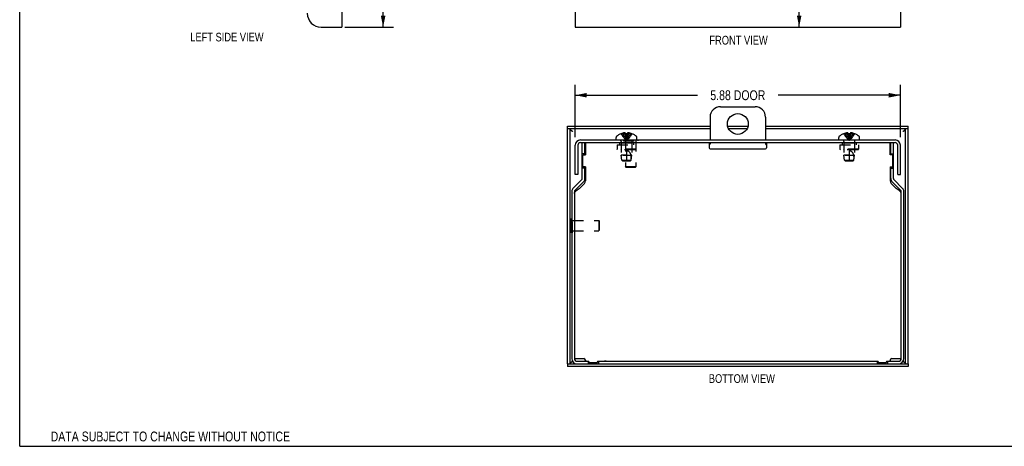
# Model space of a CAD drawing. Header units: inches. Extents: x 0 to 35.6, y 0 to 23.
# Tile 1 of 4: x 0 to 17.8, y 0 to 7.7. Entities that reach past the tile are written whole.
import ezdxf

# ---------------------------------------------------------------- set-up
doc = ezdxf.new("R2010")
doc.units = ezdxf.units.IN
doc.header["$LTSCALE"] = 1.956977
doc.header["$MEASUREMENT"] = 0
doc.linetypes.add('HIDDEN', pattern=[0.2, 0.1, -0.1])
doc.layers.get('0').update_dxf_attribs({"linetype": 'CONTINUOUS'})
doc.layers.add('DEFAULT_2', color=8, linetype='HIDDEN')
doc.layers.add('DIMENSIONS', color=7, linetype='CONTINUOUS')
doc.styles.get("Standard").update_dxf_attribs({"font": 'txt', "width": 0.8})
doc.dimstyles.new('DIMSTYLE_1', dxfattribs={"dimtxt": 0.177907, "dimasz": 0.209302, "dimexe": 0.09, "dimexo": 0.07, "dimgap": 0.0425, "dimtad": 0, "dimtih": 1, "dimtoh": 1, "dimzin": 4, "dimdsep": 46, "dimtxsty": 'Standard', "dimblk": '_FILLED', "dimblk1": '_FILLED', "dimblk2": '_FILLED', "dimcen": 0.09, "dimadec": 0, "dimazin": 0, "dimtfac": 1, "dimtofl": 0, "dimtmove": 0, "dimatfit": 3, "dimldrblk": '_FILLED', "dimfxl": 0, "dimtolj": 1, "dimtzin": 4, "dimarcsym": 0})

# ---------------------------------------------------------------- blocks, each defined once
blk = doc.blocks.new('_FILLED')
at = {"color": 0, "linetype": 'ByBlock'}
blk.add_solid([(0, 0), (-1, 0.2), (-1, -0.2)], dxfattribs=at)
blk = doc.blocks.new('*D5')
at = {"layer": 'DIMENSIONS', "color": 2, "linetype": 'Continuous'}
for p, q in [((5.873, 15.533), (6.755, 15.533)), ((6.567, 15.533), (6.567, 11.961)), ((6.567, 7.581), (6.567, 11.339)), ((5.873, 7.581), (6.755, 7.581))]:
    blk.add_line(p, q, dxfattribs=at)
at = {"layer": 'DIMENSIONS', "color": 2, "linetype": 'Continuous', "xscale": 0.2093023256, "yscale": 0.2093023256, "zscale": 0.2093023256}
for p, rotation in [((6.567, 15.533), 90), ((6.567, 7.581), 270)]:
    blk.add_blockref('_FILLED', p, dxfattribs=dict(at, rotation=rotation))
at = {"layer": 'DIMENSIONS', "color": 2, "linetype": 'Continuous', "insert": (6.567, 11.872), "char_height": 0.1779, "width": 0.5693, "attachment_point": 2, "line_spacing_factor": 0.9}
blk.add_mtext('7.95\\PDOOR', dxfattribs=at)
blk = doc.blocks.new('*D7')
at = {"layer": 'DIMENSIONS', "color": 2, "linetype": 'Continuous'}
for p, q in [((14.084, 8.831), (14.084, 8.384)), ((14.084, 7.581), (14.084, 8.028))]:
    blk.add_line(p, q, dxfattribs=at)
at = {"layer": 'DIMENSIONS', "color": 2, "linetype": 'Continuous', "xscale": 0.2093023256, "yscale": 0.2093023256, "zscale": 0.2093023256}
for p, rotation in [((14.084, 8.831), 90), ((14.084, 7.581), 270)]:
    blk.add_blockref('_FILLED', p, dxfattribs=dict(at, rotation=rotation))
at = {"layer": 'DIMENSIONS', "color": 2, "linetype": 'Continuous', "insert": (14.084, 8.295), "char_height": 0.1779, "width": 0.5693, "attachment_point": 2, "line_spacing_factor": 0.9}
blk.add_mtext('1.25', dxfattribs=at)
blk = doc.blocks.new('*D12')
at = {"layer": 'DIMENSIONS', "color": 2, "linetype": 'Continuous'}
for p, q in [((10.038, 5.591), (10.038, 6.538)), ((15.913, 5.591), (15.913, 6.538)), ((10.038, 6.349), (12.246, 6.349)), ((15.913, 6.349), (13.705, 6.349))]:
    blk.add_line(p, q, dxfattribs=at)
at = {"layer": 'DIMENSIONS', "color": 2, "linetype": 'Continuous', "xscale": 0.2093023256, "yscale": 0.2093023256, "zscale": 0.2093023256, "rotation": 180}
blk.add_blockref('_FILLED', (10.038, 6.349), dxfattribs=at)
at = {"layer": 'DIMENSIONS', "color": 2, "linetype": 'Continuous', "xscale": 0.2093023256, "yscale": 0.2093023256, "zscale": 0.2093023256}
blk.add_blockref('_FILLED', (15.913, 6.349), dxfattribs=at)
at = {"layer": 'DIMENSIONS', "color": 2, "linetype": 'Continuous', "insert": (12.976, 6.438), "char_height": 0.1779, "width": 1.28093, "attachment_point": 2, "line_spacing_factor": 0.9}
blk.add_mtext('5.88 DOOR', dxfattribs=at)

msp = doc.modelspace()

# ---------------------------------------------------------------- linework, layer by layer
at = {"color": 7, "linetype": 'Continuous'}
for p, q in [((0, 0), (0, 23.023)), ((12.663, 6.141), (13.288, 6.141)), ((12.476, 5.954), (12.476, 5.539)), ((13.476, 5.954), (13.476, 5.539)), ((9.898, 5.74), (9.898, 5.788)), ((12.476, 5.74), (9.898, 5.74)), ((9.946, 1.491), (9.946, 5.74)), ((9.976, 5.706), (9.979, 5.704)), ((9.979, 5.704), (9.981, 5.702)), ((9.981, 5.702), (9.983, 5.701)), ((9.981, 5.701), (9.983, 5.7)), ((9.983, 5.701), (9.986, 5.699)), ((9.983, 5.7), (9.985, 5.698)), ((9.985, 5.698), (9.987, 5.697)), ((9.986, 5.699), (9.989, 5.696)), ((9.987, 5.697), (9.992, 5.694)), ((9.989, 5.696), (9.992, 5.694)), ((13.141, 5.74), (12.81, 5.74)), ((16.054, 5.74), (13.476, 5.74)), ((15.959, 5.694), (15.964, 5.697)), ((15.959, 5.694), (15.963, 5.696)), ((15.963, 5.696), (15.966, 5.698)), ((15.964, 5.697), (15.966, 5.699)), ((15.966, 5.699), (15.968, 5.701)), ((15.966, 5.698), (15.968, 5.7)), ((15.968, 5.701), (15.97, 5.702)), ((15.968, 5.7), (15.97, 5.701)), ((15.97, 5.702), (15.973, 5.704)), ((15.97, 5.701), (15.972, 5.702)), ((16.006, 1.491), (16.006, 5.74)), ((16.054, 5.74), (16.054, 5.788)), ((10.777, 5.539), (10.777, 5.586)), ((10.865, 5.653), (10.864, 5.652)), ((10.864, 5.652), (10.864, 5.653)), ((10.864, 5.653), (10.864, 5.653)), ((10.948, 5.653), (10.948, 5.663)), ((10.948, 5.652), (10.948, 5.653)), ((10.979, 5.663), (10.979, 5.653)), ((10.979, 5.653), (10.979, 5.652)), ((11.063, 5.652), (11.062, 5.653)), ((11.063, 5.653), (11.063, 5.653)), ((11.063, 5.653), (11.063, 5.652)), ((11.15, 5.539), (11.15, 5.586)), ((11.15, 5.543), (11.166, 5.543)), ((11.166, 5.543), (11.166, 5.539)), ((14.801, 5.539), (14.801, 5.586)), ((14.889, 5.653), (14.888, 5.652)), ((14.888, 5.652), (14.888, 5.653)), ((14.888, 5.653), (14.888, 5.653)), ((14.972, 5.653), (14.972, 5.663)), ((14.972, 5.652), (14.972, 5.653)), ((15.003, 5.663), (15.003, 5.653)), ((15.003, 5.653), (15.003, 5.652)), ((15.087, 5.652), (15.086, 5.653)), ((15.087, 5.653), (15.087, 5.653)), ((15.087, 5.653), (15.087, 5.652)), ((15.174, 5.539), (15.174, 5.586)), ((10.086, 5.445), (10.086, 4.914)), ((15.818, 5.491), (10.133, 5.491)), ((10.214, 5.272), (10.214, 5.491)), ((12.46, 5.454), (12.461, 5.454)), ((12.476, 5.491), (12.476, 5.469)), ((13.476, 5.491), (13.476, 5.469)), ((13.491, 5.454), (13.491, 5.454)), ((15.738, 5.272), (15.738, 5.491)), ((15.865, 4.914), (15.865, 5.445)), ((10.214, 5.292), (10.166, 5.292)), ((15.738, 5.292), (15.786, 5.292)), ((10.214, 5.032), (10.166, 5.032)), ((10.214, 4.842), (10.214, 5.052)), ((15.738, 4.842), (15.738, 5.052)), ((15.738, 5.032), (15.786, 5.032)), ((10.086, 4.914), (10.038, 4.914)), ((15.865, 4.914), (15.913, 4.914)), ((10.192, 4.79), (10.031, 4.629)), ((15.92, 4.629), (15.759, 4.79)), ((10.024, 4.611), (10.024, 1.586)), ((15.928, 1.586), (15.928, 4.611)), ((9.972, 3.863), (9.972, 4.119)), ((9.972, 4.119), (9.976, 4.119)), ((9.972, 3.863), (9.976, 3.863)), ((9.898, 1.491), (9.898, 1.443)), ((9.898, 1.491), (10.07, 1.491)), ((9.979, 1.529), (9.981, 1.531)), ((9.982, 1.53), (9.98, 1.528)), ((9.981, 1.531), (9.983, 1.532)), ((9.984, 1.532), (9.982, 1.53)), ((9.983, 1.532), (9.985, 1.533)), ((9.987, 1.534), (9.984, 1.532)), ((9.99, 1.536), (9.987, 1.534)), ((9.988, 1.535), (9.99, 1.536)), ((10.07, 1.539), (10.239, 1.539)), ((10.271, 1.539), (10.271, 1.491)), ((10.457, 1.539), (10.457, 1.491)), ((10.567, 1.539), (15.384, 1.539)), ((15.494, 1.539), (15.494, 1.491)), ((15.68, 1.539), (15.68, 1.491)), ((15.713, 1.539), (15.881, 1.539)), ((15.881, 1.491), (16.054, 1.491)), ((15.962, 1.536), (15.964, 1.535)), ((15.964, 1.535), (15.966, 1.533)), ((15.966, 1.533), (15.968, 1.532)), ((15.968, 1.531), (15.966, 1.533)), ((15.968, 1.532), (15.97, 1.531)), ((15.97, 1.529), (15.968, 1.531)), ((15.973, 1.527), (15.97, 1.529)), ((15.975, 1.526), (15.973, 1.527)), ((16.054, 1.491), (16.054, 1.443)), ((0, 0), (35.581, 0))]:
    msp.add_line(p, q, dxfattribs=at)
at = {"color": 3, "linetype": 'Continuous'}
for p, q in [((5.821, 15.131), (5.821, 7.581)), ((10.038, 15.131), (10.038, 7.581)), ((15.913, 15.131), (15.913, 7.581)), ((5.446, 7.581), (5.821, 7.581)), ((10.038, 7.581), (15.913, 7.581)), ((9.898, 5.788), (12.476, 5.788)), ((9.898, 1.491), (9.898, 5.74)), ((12.793, 5.788), (13.159, 5.788)), ((13.476, 5.788), (16.054, 5.788)), ((16.054, 1.491), (16.054, 5.74)), ((15.818, 5.539), (10.133, 5.539)), ((10.038, 4.914), (10.038, 5.445)), ((10.166, 4.842), (10.166, 5.491)), ((10.224, 5.491), (10.224, 5.272)), ((12.46, 5.491), (12.46, 5.396)), ((12.475, 5.381), (13.476, 5.381)), ((13.491, 5.491), (13.491, 5.396)), ((15.728, 5.272), (15.728, 5.491)), ((15.786, 4.842), (15.786, 5.491)), ((15.913, 4.914), (15.913, 5.445)), ((10.174, 5.067), (10.174, 5.257)), ((10.189, 5.272), (10.224, 5.272)), ((15.763, 5.272), (15.728, 5.272)), ((15.778, 5.067), (15.778, 5.257)), ((10.224, 5.052), (10.189, 5.052)), ((10.224, 5.052), (10.224, 4.798)), ((15.728, 5.052), (15.763, 5.052)), ((15.728, 5.052), (15.728, 4.798)), ((10.158, 4.824), (9.997, 4.663)), ((15.954, 4.663), (15.793, 4.824)), ((10.205, 4.754), (10.118, 4.667)), ((15.833, 4.667), (15.746, 4.754)), ((9.976, 4.611), (9.976, 1.586)), ((15.976, 1.586), (15.976, 4.611)), ((16.054, 1.443), (9.898, 1.443)), ((10.024, 1.587), (10.192, 1.587)), ((10.07, 1.491), (15.881, 1.491)), ((10.224, 1.556), (10.224, 1.554)), ((10.239, 1.539), (10.286, 1.539)), ((10.286, 1.528), (10.286, 1.539)), ((10.301, 1.513), (10.427, 1.513)), ((10.442, 1.539), (10.442, 1.528)), ((10.442, 1.539), (10.567, 1.539)), ((10.599, 1.539), (10.599, 1.54)), ((15.353, 1.539), (15.353, 1.54)), ((15.361, 1.542), (15.363, 1.541)), ((15.384, 1.539), (15.509, 1.539)), ((15.509, 1.528), (15.509, 1.539)), ((15.524, 1.513), (15.65, 1.513)), ((15.665, 1.539), (15.713, 1.539)), ((15.665, 1.539), (15.665, 1.528)), ((15.728, 1.556), (15.728, 1.554)), ((15.759, 1.587), (15.928, 1.587))]:
    msp.add_line(p, q, dxfattribs=at)
at = {"color": 7, "linetype": 'Continuous'}
for points in [[(9.946, 5.74), (9.946, 5.74), (9.946, 5.739), (9.946, 5.738), (9.946, 5.738), (9.946, 5.737), (9.946, 5.736), (9.946, 5.736), (9.946, 5.735), (9.947, 5.734), (9.947, 5.734), (9.947, 5.733), (9.947, 5.732), (9.948, 5.732), (9.948, 5.731), (9.948, 5.73), (9.949, 5.73), (9.949, 5.729), (9.949, 5.728), (9.95, 5.728), (9.95, 5.727), (9.951, 5.726), (9.951, 5.726), (9.952, 5.725), (9.952, 5.724), (9.953, 5.724), (9.953, 5.723), (9.954, 5.722), (9.955, 5.722), (9.955, 5.721), (9.956, 5.72), (9.957, 5.72), (9.957, 5.719), (9.958, 5.718), (9.959, 5.718), (9.959, 5.717), (9.96, 5.716), (9.961, 5.716), (9.962, 5.715), (9.962, 5.714), (9.963, 5.714), (9.964, 5.713), (9.965, 5.712), (9.966, 5.712), (9.967, 5.711), (9.968, 5.71), (9.968, 5.71), (9.969, 5.709), (9.97, 5.708), (9.971, 5.708), (9.972, 5.707), (9.973, 5.706), (9.974, 5.706), (9.975, 5.705), (9.976, 5.704), (9.977, 5.704), (9.978, 5.703), (9.979, 5.702), (9.981, 5.701)], [(9.956, 5.72), (9.957, 5.72), (9.958, 5.719), (9.959, 5.718), (9.96, 5.717), (9.961, 5.717), (9.962, 5.716), (9.964, 5.715), (9.965, 5.714), (9.966, 5.713), (9.967, 5.713), (9.968, 5.712), (9.969, 5.711), (9.971, 5.71), (9.972, 5.709), (9.973, 5.708), (9.974, 5.708), (9.975, 5.707), (9.976, 5.706)], [(15.972, 5.702), (15.973, 5.703), (15.974, 5.704), (15.975, 5.704), (15.976, 5.705), (15.977, 5.706), (15.978, 5.706), (15.979, 5.707), (15.98, 5.708), (15.981, 5.708), (15.982, 5.709), (15.983, 5.71), (15.984, 5.71), (15.985, 5.711), (15.986, 5.712), (15.986, 5.712), (15.987, 5.713), (15.988, 5.714), (15.989, 5.714), (15.99, 5.715), (15.99, 5.716), (15.991, 5.716), (15.992, 5.717), (15.993, 5.718), (15.993, 5.718), (15.994, 5.719), (15.995, 5.72), (15.995, 5.72), (15.996, 5.721), (15.997, 5.722), (15.997, 5.722), (15.998, 5.723), (15.999, 5.724), (15.999, 5.724), (16, 5.725), (16, 5.726), (16.001, 5.726), (16.001, 5.727), (16.001, 5.728), (16.002, 5.728), (16.002, 5.729), (16.003, 5.73), (16.003, 5.73), (16.003, 5.731), (16.004, 5.732), (16.004, 5.732), (16.004, 5.733), (16.005, 5.734), (16.005, 5.734), (16.005, 5.735), (16.005, 5.736), (16.005, 5.736), (16.005, 5.737), (16.005, 5.738), (16.006, 5.738), (16.006, 5.739), (16.006, 5.74), (16.006, 5.74)], [(15.973, 5.704), (15.975, 5.706), (15.976, 5.707), (15.977, 5.708), (15.979, 5.708), (15.98, 5.709), (15.981, 5.71), (15.982, 5.711), (15.983, 5.712), (15.984, 5.713), (15.985, 5.713), (15.987, 5.714), (15.988, 5.715), (15.989, 5.716), (15.99, 5.717), (15.991, 5.717), (15.992, 5.718), (15.994, 5.719), (15.995, 5.72), (15.995, 5.72)], [(10.929, 5.668), (10.925, 5.667), (10.921, 5.667), (10.917, 5.667), (10.913, 5.666), (10.908, 5.665), (10.904, 5.665), (10.9, 5.664), (10.895, 5.663)], [(10.948, 5.663), (10.946, 5.664), (10.943, 5.665), (10.941, 5.665), (10.938, 5.666), (10.936, 5.666), (10.934, 5.667), (10.931, 5.667), (10.929, 5.668)], [(10.979, 5.652), (10.974, 5.652), (10.969, 5.653), (10.964, 5.653), (10.959, 5.653), (10.953, 5.652), (10.948, 5.652)], [(10.999, 5.668), (10.996, 5.667), (10.994, 5.667), (10.991, 5.666), (10.989, 5.666), (10.986, 5.665), (10.984, 5.665), (10.982, 5.664), (10.979, 5.663)], [(11.032, 5.663), (11.028, 5.664), (11.023, 5.665), (11.019, 5.665), (11.015, 5.666), (11.011, 5.667), (11.007, 5.667), (11.003, 5.667), (10.999, 5.668)], [(14.953, 5.668), (14.949, 5.667), (14.945, 5.667), (14.941, 5.667), (14.937, 5.666), (14.932, 5.665), (14.928, 5.665), (14.924, 5.664), (14.919, 5.663)], [(14.972, 5.663), (14.97, 5.664), (14.967, 5.665), (14.965, 5.665), (14.962, 5.666), (14.96, 5.666), (14.958, 5.667), (14.955, 5.667), (14.953, 5.668)], [(15.003, 5.652), (14.998, 5.652), (14.993, 5.653), (14.988, 5.653), (14.983, 5.653), (14.977, 5.652), (14.972, 5.652)], [(15.023, 5.668), (15.02, 5.667), (15.018, 5.667), (15.015, 5.666), (15.013, 5.666), (15.01, 5.665), (15.008, 5.665), (15.006, 5.664), (15.003, 5.663)], [(15.056, 5.663), (15.052, 5.664), (15.047, 5.665), (15.043, 5.665), (15.039, 5.666), (15.035, 5.667), (15.031, 5.667), (15.027, 5.667), (15.023, 5.668)], [(9.946, 1.491), (9.946, 1.492), (9.946, 1.493), (9.946, 1.493), (9.946, 1.494), (9.946, 1.495), (9.946, 1.495), (9.946, 1.496), (9.946, 1.497), (9.947, 1.497), (9.947, 1.498), (9.947, 1.499), (9.947, 1.499), (9.948, 1.5), (9.948, 1.501), (9.948, 1.501), (9.949, 1.502), (9.949, 1.503), (9.949, 1.503), (9.95, 1.504), (9.95, 1.505), (9.951, 1.505), (9.951, 1.506), (9.952, 1.507), (9.952, 1.507), (9.953, 1.508), (9.953, 1.509), (9.954, 1.509), (9.955, 1.51), (9.955, 1.511), (9.956, 1.511), (9.957, 1.512), (9.957, 1.513), (9.958, 1.513), (9.959, 1.514), (9.959, 1.515), (9.96, 1.515), (9.961, 1.516), (9.962, 1.517), (9.962, 1.517), (9.963, 1.518), (9.964, 1.519), (9.965, 1.519), (9.966, 1.52), (9.967, 1.521), (9.968, 1.521), (9.968, 1.522), (9.969, 1.523), (9.97, 1.523), (9.971, 1.524), (9.972, 1.525), (9.973, 1.525), (9.974, 1.526), (9.975, 1.527), (9.976, 1.527), (9.977, 1.528), (9.978, 1.529), (9.979, 1.529)], [(9.98, 1.528), (9.977, 1.527), (9.976, 1.526), (9.975, 1.525), (9.974, 1.524), (9.973, 1.523), (9.972, 1.522), (9.971, 1.521), (9.969, 1.521), (9.968, 1.52), (9.967, 1.519), (9.966, 1.518), (9.965, 1.517), (9.964, 1.517), (9.962, 1.516), (9.961, 1.515), (9.96, 1.514), (9.959, 1.513), (9.958, 1.513), (9.957, 1.512), (9.956, 1.512)], [(9.985, 1.533), (9.987, 1.535), (9.988, 1.535)], [(15.966, 1.533), (15.962, 1.535), (15.961, 1.536)], [(15.97, 1.531), (15.972, 1.529), (15.973, 1.529), (15.974, 1.528), (15.975, 1.527), (15.976, 1.527), (15.977, 1.526), (15.978, 1.525), (15.979, 1.525), (15.98, 1.524), (15.981, 1.523), (15.982, 1.523), (15.983, 1.522), (15.984, 1.521), (15.985, 1.521), (15.986, 1.52), (15.986, 1.519), (15.987, 1.519), (15.988, 1.518), (15.989, 1.517), (15.99, 1.517), (15.99, 1.516), (15.991, 1.515), (15.992, 1.515), (15.993, 1.514), (15.993, 1.513), (15.994, 1.513), (15.995, 1.512), (15.995, 1.511), (15.996, 1.511), (15.997, 1.51), (15.997, 1.509), (15.998, 1.509), (15.999, 1.508), (15.999, 1.507), (16, 1.507), (16, 1.506), (16.001, 1.505), (16.001, 1.505), (16.001, 1.504), (16.002, 1.503), (16.002, 1.503), (16.003, 1.502), (16.003, 1.501), (16.003, 1.501), (16.004, 1.5), (16.004, 1.499), (16.004, 1.499), (16.005, 1.498), (16.005, 1.497), (16.005, 1.497), (16.005, 1.496), (16.005, 1.495), (16.005, 1.495), (16.005, 1.494), (16.006, 1.493), (16.006, 1.493), (16.006, 1.492), (16.006, 1.491)], [(15.995, 1.512), (15.995, 1.512), (15.994, 1.513), (15.992, 1.513), (15.991, 1.514), (15.99, 1.515), (15.989, 1.516), (15.988, 1.517), (15.987, 1.517), (15.985, 1.518), (15.984, 1.519), (15.983, 1.52), (15.982, 1.521), (15.981, 1.521), (15.98, 1.522), (15.979, 1.523), (15.977, 1.524), (15.976, 1.525), (15.975, 1.526)]]:
    msp.add_lwpolyline(points, dxfattribs=at)
at = {"color": 3, "linetype": 'Continuous'}
for points in [[(10.024, 4.573), (10.024, 4.576), (10.024, 4.578), (10.025, 4.581), (10.026, 4.584), (10.027, 4.587), (10.028, 4.59), (10.029, 4.593), (10.031, 4.596), (10.033, 4.599), (10.035, 4.602), (10.037, 4.605), (10.04, 4.608), (10.042, 4.611), (10.045, 4.614), (10.048, 4.617), (10.051, 4.62), (10.055, 4.623), (10.058, 4.626), (10.062, 4.629), (10.066, 4.632), (10.07, 4.635), (10.074, 4.638), (10.078, 4.641), (10.082, 4.644), (10.087, 4.647), (10.091, 4.65), (10.095, 4.653), (10.1, 4.656), (10.105, 4.658), (10.109, 4.661), (10.114, 4.664), (10.118, 4.667)], [(15.928, 4.573), (15.928, 4.576), (15.927, 4.578), (15.927, 4.581), (15.926, 4.584), (15.925, 4.587), (15.924, 4.59), (15.922, 4.593), (15.92, 4.596), (15.919, 4.599), (15.916, 4.602), (15.914, 4.605), (15.912, 4.608), (15.909, 4.611), (15.906, 4.614), (15.903, 4.617), (15.9, 4.62), (15.897, 4.623), (15.893, 4.626), (15.889, 4.629), (15.886, 4.632), (15.882, 4.635), (15.878, 4.638), (15.873, 4.641), (15.869, 4.644), (15.865, 4.647), (15.86, 4.65), (15.856, 4.653), (15.851, 4.656), (15.847, 4.658), (15.842, 4.661), (15.838, 4.664), (15.833, 4.667)], [(10.59, 1.542), (10.588, 1.541), (10.588, 1.541), (10.587, 1.541), (10.587, 1.541), (10.586, 1.541), (10.585, 1.541), (10.584, 1.541), (10.583, 1.541), (10.583, 1.54), (10.582, 1.54), (10.581, 1.54), (10.58, 1.54), (10.579, 1.54), (10.578, 1.54), (10.577, 1.54), (10.576, 1.54), (10.575, 1.54), (10.574, 1.54), (10.573, 1.54), (10.572, 1.54), (10.571, 1.539), (10.57, 1.539), (10.568, 1.539), (10.567, 1.539)], [(10.599, 1.54), (10.598, 1.541), (10.597, 1.541), (10.596, 1.541), (10.595, 1.541), (10.595, 1.542), (10.594, 1.542), (10.594, 1.542), (10.593, 1.542), (10.593, 1.542), (10.592, 1.542), (10.592, 1.542), (10.592, 1.542), (10.591, 1.542), (10.591, 1.542), (10.59, 1.542), (10.59, 1.542)], [(15.353, 1.54), (15.354, 1.541), (15.354, 1.541), (15.355, 1.541), (15.356, 1.541), (15.357, 1.542), (15.357, 1.542), (15.358, 1.542), (15.358, 1.542), (15.359, 1.542), (15.359, 1.542), (15.359, 1.542), (15.36, 1.542), (15.36, 1.542), (15.361, 1.542), (15.361, 1.542), (15.361, 1.542)], [(15.363, 1.541), (15.364, 1.541), (15.364, 1.541), (15.365, 1.541), (15.366, 1.541), (15.366, 1.541), (15.367, 1.541), (15.368, 1.541), (15.369, 1.54), (15.37, 1.54), (15.37, 1.54), (15.371, 1.54), (15.372, 1.54), (15.373, 1.54), (15.374, 1.54), (15.375, 1.54), (15.376, 1.54), (15.377, 1.54), (15.378, 1.54), (15.379, 1.54), (15.38, 1.539), (15.382, 1.539), (15.383, 1.539), (15.384, 1.539)]]:
    msp.add_lwpolyline(points, dxfattribs=at)
at = {"color": 7, "linetype": 'Continuous'}
msp.add_circle((12.976, 5.829), 0.188, dxfattribs=at)
at = {"color": 3, "linetype": 'Continuous'}
for centre, radius, start, end in [((5.446, 7.831), 0.25, 180, 270), ((10.133, 5.445), 0.0948, 90, 180), ((15.818, 5.445), 0.0948, 0, 90), ((12.475, 5.396), 0.015, 180, 270), ((13.476, 5.396), 0.015, 270, 360), ((10.189, 5.257), 0.015, 90, 180), ((15.763, 5.257), 0.015, 0, 90), ((10.189, 5.067), 0.015, 180, 270), ((15.763, 5.067), 0.015, 270, 360), ((10.141, 4.842), 0.025, 315, 360), ((15.811, 4.842), 0.025, 180, 225), ((10.049, 4.611), 0.073, 135, 180), ((10.161, 4.798), 0.0625, 315, 360), ((15.79, 4.798), 0.0625, 180, 225), ((15.903, 4.611), 0.073, 0, 45), ((10.07, 1.586), 0.0948, 180, 270), ((10.192, 1.556), 0.0312, 0, 90), ((10.239, 1.554), 0.015, 180, 270), ((10.301, 1.528), 0.015, 180, 270), ((10.427, 1.528), 0.015, 270, 360), ((15.524, 1.528), 0.015, 180, 270), ((15.65, 1.528), 0.015, 270, 360), ((15.713, 1.554), 0.015, 270, 360), ((15.759, 1.556), 0.0312, 90, 180), ((15.881, 1.586), 0.0948, 270, 360)]:
    msp.add_arc(centre, radius, start, end, dxfattribs=at)
at = {"color": 7, "linetype": 'Continuous'}
for centre, radius, start, end in [((12.663, 5.954), 0.188, 90, 180), ((13.288, 5.954), 0.188, 0, 90), ((10.797, 5.586), 0.02, 133.5138, 180), ((10.964, 5.41), 0.262, 112.3357, 133.5138), ((10.964, 5.41), 0.261, 105.1941, 112.0894), ((10.964, 5.41), 0.261, 67.9106, 74.8059), ((10.964, 5.41), 0.262, 46.4862, 67.6643), ((11.13, 5.586), 0.02, 0, 46.4862), ((14.821, 5.586), 0.02, 133.5138, 180), ((14.988, 5.41), 0.262, 112.3357, 133.5138), ((14.988, 5.41), 0.261, 105.1941, 112.0894), ((14.988, 5.41), 0.261, 67.9106, 74.8059), ((14.988, 5.41), 0.262, 46.4862, 67.6643), ((15.154, 5.586), 0.02, 0, 46.4862), ((10.133, 5.445), 0.0468, 90, 180), ((12.461, 5.469), 0.015, 270, 360), ((13.491, 5.469), 0.015, 180, 270), ((15.818, 5.445), 0.0468, 0, 90), ((10.141, 4.842), 0.073, 315, 360), ((15.811, 4.842), 0.073, 180, 225), ((10.049, 4.611), 0.025, 135, 180), ((15.903, 4.611), 0.025, 0, 45), ((10.07, 1.586), 0.0468, 180, 270), ((15.881, 1.586), 0.0468, 270, 360)]:
    msp.add_arc(centre, radius, start, end, dxfattribs=at)
at = {"layer": 'DEFAULT_2', "color": 8, "linetype": 'HIDDEN'}
for p, q in [((10.948, 5.653), (10.865, 5.653)), ((10.895, 5.653), (10.895, 5.663)), ((10.91, 5.543), (10.91, 5.525)), ((10.91, 5.543), (11.15, 5.543)), ((10.91, 5.525), (11.166, 5.525)), ((10.929, 5.653), (10.929, 5.668)), ((10.944, 5.548), (10.964, 5.529)), ((10.944, 5.525), (10.944, 5.053)), ((10.948, 5.653), (10.95, 5.63)), ((10.948, 5.652), (10.948, 5.652)), ((10.95, 5.631), (10.953, 5.609)), ((10.953, 5.609), (10.955, 5.588)), ((10.955, 5.588), (10.958, 5.568)), ((10.958, 5.568), (10.961, 5.548)), ((10.958, 5.568), (10.961, 5.548)), ((10.961, 5.548), (10.962, 5.539)), ((10.961, 5.548), (10.964, 5.529)), ((10.961, 5.548), (10.964, 5.529)), ((10.983, 5.548), (10.964, 5.529)), ((10.967, 5.548), (10.964, 5.529)), ((10.967, 5.548), (10.964, 5.529)), ((10.967, 5.548), (10.965, 5.539)), ((10.979, 5.653), (10.977, 5.63)), ((10.979, 5.652), (10.979, 5.653)), ((10.979, 5.653), (10.979, 5.653)), ((11.062, 5.653), (10.979, 5.653)), ((10.979, 5.652), (10.979, 5.652)), ((10.999, 5.653), (10.999, 5.668)), ((11.032, 5.653), (11.032, 5.663)), ((11.132, 5.525), (11.132, 5.053)), ((11.166, 5.539), (11.166, 5.525)), ((14.972, 5.653), (14.889, 5.653)), ((14.919, 5.653), (14.919, 5.663)), ((14.953, 5.653), (14.953, 5.668)), ((14.968, 5.548), (14.988, 5.529)), ((14.972, 5.653), (14.974, 5.63)), ((14.972, 5.652), (14.972, 5.652)), ((14.974, 5.631), (14.977, 5.609)), ((14.977, 5.609), (14.979, 5.588)), ((14.979, 5.588), (14.982, 5.568)), ((14.985, 5.548), (14.986, 5.539)), ((15.007, 5.548), (14.988, 5.529)), ((14.991, 5.548), (14.989, 5.539)), ((15.003, 5.653), (15.001, 5.63)), ((15.003, 5.652), (15.003, 5.653)), ((15.003, 5.653), (15.003, 5.653)), ((15.086, 5.653), (15.003, 5.653)), ((15.003, 5.652), (15.003, 5.652)), ((15.023, 5.653), (15.023, 5.668)), ((15.056, 5.653), (15.056, 5.663)), ((10.794, 5.454), (10.794, 5.374)), ((10.794, 5.454), (11.134, 5.454)), ((10.804, 5.364), (10.794, 5.374)), ((11.134, 5.374), (10.794, 5.374)), ((11.124, 5.364), (10.804, 5.364)), ((10.839, 5.494), (10.839, 5.454)), ((10.839, 5.494), (11.088, 5.494)), ((10.869, 5.484), (10.859, 5.494)), ((10.869, 5.374), (10.859, 5.364)), ((10.869, 5.484), (10.869, 5.374)), ((11.059, 5.484), (10.869, 5.484)), ((10.87, 5.511), (10.87, 5.264)), ((10.964, 5.344), (10.964, 5.164)), ((11.058, 5.511), (11.058, 5.264)), ((11.059, 5.484), (11.069, 5.494)), ((11.059, 5.484), (11.059, 5.374)), ((11.059, 5.374), (11.069, 5.364)), ((11.088, 5.494), (11.088, 5.454)), ((11.124, 5.364), (11.134, 5.374)), ((11.134, 5.454), (11.134, 5.374)), ((14.818, 5.454), (15.158, 5.454)), ((14.818, 5.454), (14.818, 5.374)), ((15.158, 5.374), (14.818, 5.374)), ((14.828, 5.364), (14.818, 5.374)), ((15.148, 5.364), (14.828, 5.364)), ((14.863, 5.494), (15.112, 5.494)), ((14.863, 5.494), (14.863, 5.454)), ((14.893, 5.484), (14.883, 5.494)), ((14.893, 5.374), (14.883, 5.364)), ((15.083, 5.484), (14.893, 5.484)), ((14.893, 5.484), (14.893, 5.374)), ((14.894, 5.511), (14.894, 5.264)), ((14.988, 5.344), (14.988, 5.164)), ((15.082, 5.511), (15.082, 5.264)), ((15.083, 5.484), (15.093, 5.494)), ((15.083, 5.484), (15.083, 5.374)), ((15.083, 5.374), (15.093, 5.364)), ((15.112, 5.494), (15.112, 5.454)), ((15.148, 5.364), (15.158, 5.374)), ((15.158, 5.454), (15.158, 5.374)), ((10.879, 5.174), (10.87, 5.264)), ((10.87, 5.264), (10.87, 5.264)), ((10.964, 5.264), (10.87, 5.264)), ((10.875, 5.264), (10.878, 5.264)), ((10.89, 5.164), (10.879, 5.174)), ((10.879, 5.174), (11.049, 5.174)), ((10.89, 5.164), (11.038, 5.164)), ((11.058, 5.264), (11.036, 5.264)), ((11.038, 5.164), (11.049, 5.174)), ((11.049, 5.174), (11.058, 5.264)), ((14.894, 5.264), (14.894, 5.264)), ((14.988, 5.264), (14.894, 5.264)), ((14.903, 5.174), (14.894, 5.264)), ((14.903, 5.174), (15.073, 5.174)), ((14.914, 5.164), (14.903, 5.174)), ((14.914, 5.164), (15.062, 5.164)), ((14.916, 5.264), (14.921, 5.264)), ((15.048, 5.264), (15.073, 5.264)), ((15.062, 5.164), (15.073, 5.174)), ((15.082, 5.264), (15.072, 5.264)), ((15.073, 5.174), (15.082, 5.264)), ((15.081, 5.264), (15.082, 5.264)), ((10.954, 5.043), (10.944, 5.053)), ((11.132, 5.053), (10.944, 5.053)), ((11.122, 5.043), (10.954, 5.043)), ((11.122, 5.043), (11.132, 5.053)), ((9.976, 4.119), (9.99, 4.119)), ((9.99, 3.863), (9.99, 4.119)), ((9.99, 4.085), (10.462, 4.085)), ((10.462, 4.085), (10.462, 3.897)), ((10.472, 4.075), (10.462, 4.085)), ((10.472, 4.075), (10.472, 3.907)), ((9.976, 3.863), (9.99, 3.863)), ((9.99, 3.897), (10.462, 3.897)), ((10.472, 3.907), (10.462, 3.897))]:
    msp.add_line(p, q, dxfattribs=at)
for points in [[(10.864, 5.652), (10.878, 5.63), (10.893, 5.609), (10.909, 5.588), (10.926, 5.568), (10.944, 5.548)], [(10.895, 5.653), (10.905, 5.631), (10.915, 5.609), (10.926, 5.588), (10.938, 5.568), (10.95, 5.548), (10.964, 5.529)], [(10.929, 5.653), (10.934, 5.631), (10.939, 5.609), (10.944, 5.588), (10.95, 5.568), (10.957, 5.548), (10.964, 5.529)], [(10.999, 5.653), (10.994, 5.631), (10.989, 5.609), (10.983, 5.588), (10.977, 5.568), (10.971, 5.548), (10.964, 5.529)], [(11.032, 5.653), (11.023, 5.631), (11.013, 5.609), (11.001, 5.588), (10.99, 5.568), (10.977, 5.548), (10.964, 5.529)], [(10.977, 5.631), (10.975, 5.609), (10.972, 5.588), (10.97, 5.568), (10.967, 5.548)], [(10.975, 5.609), (10.972, 5.588), (10.97, 5.568), (10.967, 5.548)], [(11.063, 5.652), (11.049, 5.63), (11.034, 5.609), (11.018, 5.588), (11.001, 5.568), (10.983, 5.548)], [(14.888, 5.652), (14.902, 5.63), (14.917, 5.609), (14.933, 5.588), (14.95, 5.568), (14.968, 5.548)], [(14.919, 5.653), (14.929, 5.631), (14.939, 5.609), (14.95, 5.588), (14.962, 5.568), (14.974, 5.548), (14.988, 5.529)], [(14.953, 5.653), (14.958, 5.631), (14.963, 5.609), (14.968, 5.588), (14.974, 5.568), (14.981, 5.548), (14.988, 5.529)], [(14.982, 5.568), (14.985, 5.548), (14.988, 5.529)], [(14.982, 5.568), (14.985, 5.548), (14.988, 5.529)], [(15.056, 5.653), (15.047, 5.631), (15.037, 5.609), (15.025, 5.588), (15.014, 5.568), (15.001, 5.548), (14.988, 5.529)], [(15.023, 5.653), (15.018, 5.631), (15.013, 5.609), (15.007, 5.588), (15.001, 5.568), (14.995, 5.548), (14.988, 5.529)], [(15.001, 5.631), (14.999, 5.609), (14.996, 5.588), (14.994, 5.568), (14.991, 5.548), (14.988, 5.529)], [(14.999, 5.609), (14.996, 5.588), (14.994, 5.568), (14.991, 5.548), (14.988, 5.529)], [(15.087, 5.652), (15.073, 5.63), (15.058, 5.609), (15.042, 5.588), (15.025, 5.568), (15.007, 5.548)], [(11.048, 5.264), (11.046, 5.272), (11.043, 5.279), (11.041, 5.285), (11.038, 5.291), (11.035, 5.297), (11.033, 5.302), (11.03, 5.306), (11.027, 5.311), (11.023, 5.315), (11.02, 5.318), (11.017, 5.322), (11.014, 5.325), (11.011, 5.327), (11.008, 5.33), (11.004, 5.332), (11.001, 5.334), (10.998, 5.336), (10.994, 5.338), (10.991, 5.339), (10.987, 5.34), (10.984, 5.342), (10.98, 5.343), (10.976, 5.343), (10.972, 5.344), (10.968, 5.344), (10.964, 5.344)], [(15.072, 5.264), (15.07, 5.272), (15.067, 5.279), (15.065, 5.285), (15.062, 5.291), (15.059, 5.297), (15.057, 5.302), (15.054, 5.306), (15.051, 5.311), (15.047, 5.315), (15.044, 5.318), (15.041, 5.322), (15.038, 5.325), (15.035, 5.327), (15.032, 5.33), (15.028, 5.332), (15.025, 5.334), (15.022, 5.336), (15.018, 5.338), (15.015, 5.339), (15.011, 5.34), (15.008, 5.342), (15.004, 5.343), (15, 5.343), (14.996, 5.344), (14.992, 5.344), (14.988, 5.344)], [(10.903, 5.264), (11.018, 5.264), (11.024, 5.264), (11.03, 5.264), (11.036, 5.264)], [(11.049, 5.174), (11.046, 5.172), (11.043, 5.169), (11.04, 5.167)], [(11.049, 5.174), (11.05, 5.186), (11.05, 5.197), (11.051, 5.209), (11.051, 5.221), (11.051, 5.232), (11.05, 5.243), (11.049, 5.254), (11.048, 5.264)], [(11.056, 5.264), (11.057, 5.264), (11.058, 5.264)], [(14.927, 5.264), (14.934, 5.264), (15.048, 5.264)], [(15.073, 5.174), (15.07, 5.172), (15.067, 5.169), (15.064, 5.167)], [(15.073, 5.174), (15.074, 5.186), (15.074, 5.197), (15.075, 5.209), (15.075, 5.221), (15.075, 5.232), (15.074, 5.243), (15.073, 5.254), (15.072, 5.264)]]:
    msp.add_lwpolyline(points, dxfattribs=at)
for centre, start, end in [((10.841, 5.511), 0, 90), ((11.086, 5.511), 90, 180), ((14.865, 5.511), 0, 90), ((15.11, 5.511), 90, 180)]:
    msp.add_arc(centre, 0.0282, start, end, dxfattribs=at)

# ---------------------------------------------------------------- texts
at = {"layer": 'DIMENSIONS', "color": 2, "linetype": 'Continuous', "attachment_point": 2, "line_spacing_factor": 0.9}
for s, insert, char_height, width in [('LEFT SIDE VIEW', (3.744, 7.479), 0.15698, 1.75814), ('FRONT VIEW', (12.989, 7.423), 0.157, 1.25581), ('BOTTOM VIEW', (13.049, 1.304), 0.15698, 1.3814), ('DATA SUBJECT TO CHANGE WITHOUT NOTICE', (2.722, 0.267), 0.17791, 5.26605)]:
    msp.add_mtext(s, dxfattribs=dict(at, insert=insert, char_height=char_height, width=width))

# ---------------------------------------------------------------- dimensions: what is measured, and where the dimension line sits
at = {"layer": 'DIMENSIONS', "color": 2, "linetype": 'Continuous'}
dim = msp.add_linear_dim(base=(6.567, 15.533), p1=(5.803, 7.581), p2=(5.803, 15.533), angle=90, text='<>\\PDOOR', dimstyle='DIMSTYLE_1', dxfattribs=at)
dim.commit()
dim.dimension.update_dxf_attribs({"geometry": '*D5', "text_midpoint": (6.567, 11.65), "dimtype": 160})
dim = msp.add_linear_dim(base=(14.084, 7.581), p1=(10.476, 8.831), p2=(10.133, 7.581), angle=270, dimstyle='DIMSTYLE_1', dxfattribs=at)
dim.commit()
dim.dimension.update_dxf_attribs({"geometry": '*D7', "text_midpoint": (14.084, 8.206), "dimtype": 160})
dim = msp.add_linear_dim(base=(15.913183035, 6.349275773), p1=(10.038183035, 5.521019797), p2=(15.913183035, 5.521019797), text='<> DOOR', dimstyle='DIMSTYLE_1', dxfattribs=at)
dim.commit()
dim.dimension.update_dxf_attribs({"geometry": '*D12', "text_midpoint": (12.975683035, 6.349275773), "dimtype": 160})

doc.saveas('drawing.dxf')
